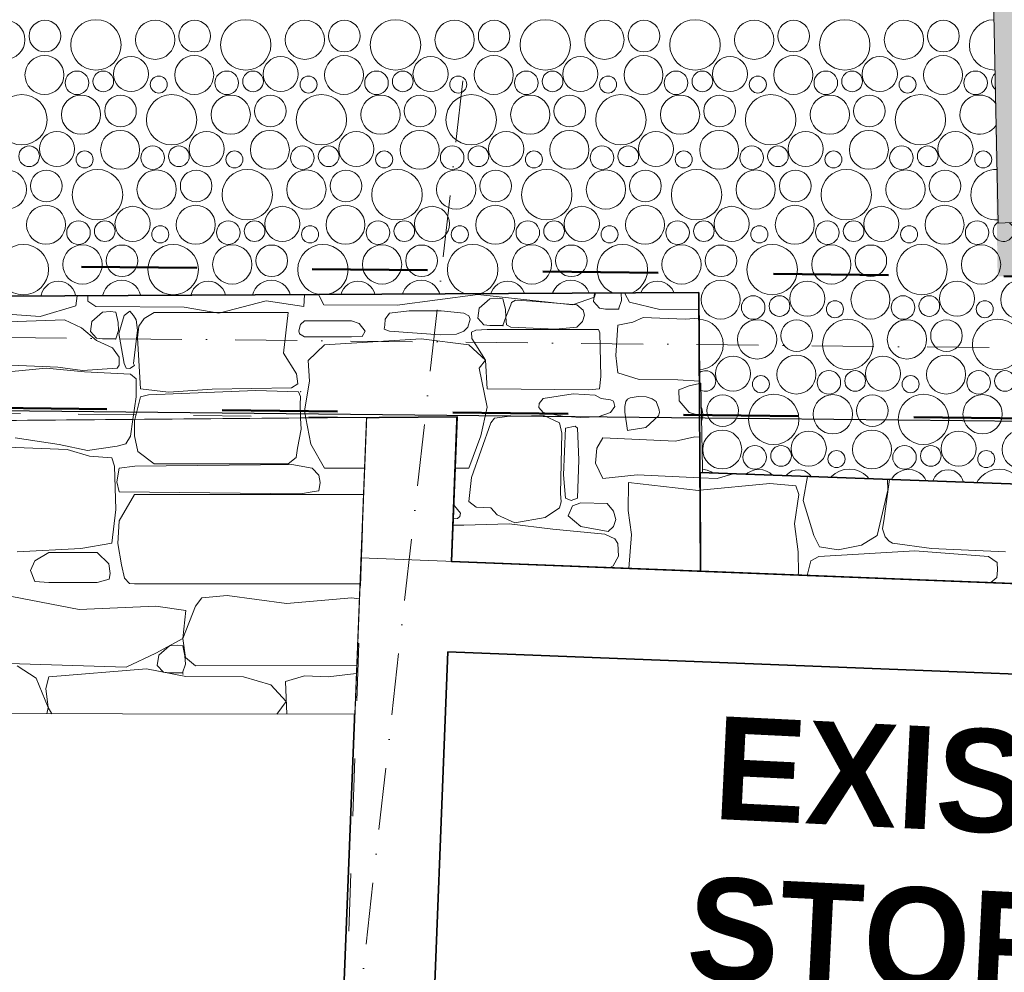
# Model space of a CAD drawing. Header units: millimetres. Extents: x -738537 to 1850049, y -250217 to 604013.
# Tile 47 of 204: x -602791 to -600399, y 80494 to 82808. Entities that reach past the tile are written whole.
import ezdxf

# ---------------------------------------------------------------- set-up
doc = ezdxf.new("R2010")
doc.units = ezdxf.units.MM
doc.header["$MEASUREMENT"] = 0
doc.set_wipeout_variables(frame=1)
for name, pattern in [('Dashed', [280, 140, -140]), ('Dot & Dashed', [280, 150, -60, 0, -70]), ('Wipeout_Contour', [1000, 0, -1000])]:
    doc.linetypes.add(name, pattern=pattern)
for name, color, linetype, lineweight in [('0_Pen_No__170', 9, 'Continuous', 0), ('0_Pen_No__3', 30, 'Continuous', 15), ('A_WALL LOAD_Pen_No__1', 214, 'Continuous', 35), ('BUILDING_Pen_No__2', 1, 'Continuous', 25), ('C-GRID _Pen_No__5', 4, 'Continuous', 5), ('C_TEXT GA_Pen_No__6', 7, 'Continuous', 5), ('MARKETING_Pen_No__1', 214, 'Continuous', 35), ('MARKETING_Pen_No__5', 4, 'Continuous', 5)]:
    doc.layers.add(name, color=color, linetype=linetype, lineweight=lineweight)
for name, color, linetype, lineweight, true_color in [('0_Pen_No__171', 7, 'Continuous', 0, 0xdadada), ('0_Pen_No__28', 7, 'Continuous', 50, 0xff9390), ('MARKETING_Pen_No__171', 7, 'Continuous', 0, 0xdadada), ('MARKETING_Pen_No__7', 7, 'Continuous', 5, 0x9f07ff), ('SEWER LINE_Pen_No__12', 7, 'Continuous', 20, 0xcc0000)]:
    doc.layers.add(name, color=color, linetype=linetype, lineweight=lineweight, true_color=true_color)
doc.layers.add('MARKETING', color=7, linetype='Continuous')
doc.styles.add('GENERATED_STYLE_3', font='GOTHICB.TTF')
doc.dimstyles.new('GENERATED_STYLE__7', dxfattribs={"dimtxt": 0.18, "dimasz": 273.6, "dimexe": 0.18, "dimexo": 0.0625, "dimgap": 0.09, "dimtad": 0, "dimtih": 1, "dimtoh": 1, "dimdec": 4, "dimzin": 0, "dimdsep": 46, "dimcen": 0.09, "dimadec": 0, "dimazin": 0, "dimtfac": 1, "dimtdec": 4, "dimtmove": 0, "dimatfit": 3, "dimldrblk": 'ARROWHEAD_5', "dimfxl": 1, "dimtolj": 1, "dimtzin": 0, "dimarcsym": 0})

# ---------------------------------------------------------------- blocks, each defined once
blk = doc.blocks.new('*X3')
at = {"layer": '0_Pen_No__170', "color": 9, "linetype": 'Continuous', "lineweight": 0}
for centre, radius in [((-602825.4, 82759.5), 47.7), ((-602729.4, 82768.3), 38.4), ((-602605.3, 82747.1), 61.2), ((-602461.7, 82759.5), 47.7), ((-602365.7, 82768.3), 38.4), ((-602241.6, 82747.1), 61.2), ((-602098, 82759.5), 47.7), ((-602002, 82768.3), 38.4), ((-601877.9, 82747.1), 61.2), ((-601734.3, 82759.5), 47.7), ((-601638.3, 82768.3), 38.4), ((-601514.2, 82747.1), 61.2), ((-601370.6, 82759.5), 47.7), ((-601274.6, 82768.3), 38.4), ((-601150.5, 82747.1), 61.2), ((-601006.9, 82759.5), 47.7), ((-600910.9, 82768.3), 38.4), ((-600786.8, 82747.1), 61.2), ((-600643.2, 82759.5), 47.7), ((-600547.2, 82768.3), 38.4), ((-602730.4, 82674), 47.3), ((-602520.2, 82676.1), 42.6), ((-602366.7, 82674), 47.3), ((-602156.5, 82676.1), 42.6), ((-602003, 82674), 47.3), ((-601792.8, 82676.1), 42.6), ((-601639.3, 82674), 47.3), ((-601429.1, 82676.1), 42.6), ((-601275.6, 82674), 47.3), ((-601065.4, 82676.1), 42.6), ((-600911.9, 82674), 47.3), ((-600701.7, 82676.1), 42.6), ((-600548.2, 82674), 47.3), ((-602651.4, 82654.9), 28.6), ((-602587.6, 82658.4), 25.1), ((-602452.8, 82650.7), 20.7), ((-602287.7, 82654.9), 28.6), ((-602223.9, 82658.4), 25.1), ((-602089.1, 82650.7), 20.7), ((-601924, 82654.9), 28.6), ((-601860.2, 82658.4), 25.1), ((-601725.4, 82650.7), 20.7), ((-601560.3, 82654.9), 28.6), ((-601496.5, 82658.4), 25.1), ((-601361.7, 82650.7), 20.7), ((-601196.6, 82654.9), 28.6), ((-601132.7, 82658.4), 25.1), ((-600998, 82650.7), 20.7), ((-600832.9, 82654.9), 28.6), ((-600769, 82658.4), 25.1), ((-600634.3, 82650.7), 20.7), ((-600469.2, 82654.9), 28.6), ((-602785.3, 82565.1), 61.2), ((-602641.7, 82577.5), 47.7), ((-602545.7, 82586.3), 38.4), ((-602421.6, 82565.1), 61.2), ((-602278, 82577.5), 47.7), ((-602182, 82586.3), 38.4), ((-602057.9, 82565.1), 61.2), ((-601914.3, 82577.5), 47.7), ((-601818.3, 82586.3), 38.4), ((-601694.2, 82565.1), 61.2), ((-601550.6, 82577.5), 47.7), ((-601454.6, 82586.3), 38.4), ((-601330.5, 82565.1), 61.2), ((-601186.9, 82577.5), 47.7), ((-601090.9, 82586.3), 38.4), ((-600966.8, 82565.1), 61.2), ((-600823.2, 82577.5), 47.7), ((-600727.2, 82586.3), 38.4), ((-600603.1, 82565.1), 61.2), ((-602700.2, 82494.1), 42.6), ((-602546.7, 82492), 47.3), ((-602336.5, 82494.1), 42.6), ((-602183, 82492), 47.3), ((-601972.8, 82494.1), 42.6), ((-601819.3, 82492), 47.3), ((-601609.1, 82494.1), 42.6), ((-601455.6, 82492), 47.3), ((-601245.4, 82494.1), 42.6), ((-601091.9, 82492), 47.3), ((-600881.7, 82494.1), 42.6), ((-600728.2, 82492), 47.3), ((-600518, 82494.1), 42.6), ((-602767.6, 82476.4), 25.1), ((-602467.7, 82472.9), 28.6), ((-602403.9, 82476.4), 25.1), ((-602104, 82472.9), 28.6), ((-602040.2, 82476.4), 25.1), ((-601740.3, 82472.9), 28.6), ((-601676.5, 82476.4), 25.1), ((-601376.6, 82472.9), 28.6), ((-601312.7, 82476.4), 25.1), ((-601012.9, 82472.9), 28.6), ((-600949, 82476.4), 25.1), ((-600649.2, 82472.9), 28.6), ((-600585.3, 82476.4), 25.1), ((-602632.8, 82468.7), 20.7), ((-602269.1, 82468.7), 20.7), ((-601905.4, 82468.7), 20.7), ((-601541.7, 82468.7), 20.7), ((-601178, 82468.7), 20.7), ((-600814.3, 82468.7), 20.7), ((-600450.6, 82468.7), 20.7), ((-602821.7, 82395.5), 47.7), ((-602725.7, 82404.3), 38.4), ((-602601.6, 82383.1), 61.2), ((-602458, 82395.5), 47.7), ((-602362, 82404.3), 38.4), ((-602237.9, 82383.1), 61.2), ((-602094.3, 82395.5), 47.7), ((-601998.3, 82404.3), 38.4), ((-601874.2, 82383.1), 61.2), ((-601730.6, 82395.5), 47.7), ((-601634.6, 82404.3), 38.4), ((-601510.5, 82383.1), 61.2), ((-601366.9, 82395.5), 47.7), ((-601270.9, 82404.3), 38.4), ((-601146.8, 82383.1), 61.2), ((-601003.2, 82395.5), 47.7), ((-600907.2, 82404.3), 38.4), ((-600783.1, 82383.1), 61.2), ((-600639.5, 82395.5), 47.7), ((-600543.5, 82404.3), 38.4), ((-602726.7, 82310), 47.3), ((-602516.5, 82312.2), 42.6), ((-602363, 82310), 47.3), ((-602152.8, 82312.2), 42.6), ((-601999.3, 82310), 47.3), ((-601789.1, 82312.2), 42.6), ((-601635.6, 82310), 47.3), ((-601425.4, 82312.2), 42.6), ((-601271.9, 82310), 47.3), ((-601061.7, 82312.2), 42.6), ((-600908.2, 82310), 47.3), ((-600698, 82312.2), 42.6), ((-600544.5, 82310), 47.3), ((-602647.7, 82290.9), 28.6), ((-602583.9, 82294.4), 25.1), ((-602449.1, 82286.7), 20.7), ((-602284, 82290.9), 28.6), ((-602220.2, 82294.4), 25.1), ((-602085.4, 82286.7), 20.7), ((-601920.3, 82290.9), 28.6), ((-601856.5, 82294.4), 25.1), ((-601721.7, 82286.7), 20.7), ((-601556.6, 82290.9), 28.6), ((-601492.7, 82294.4), 25.1), ((-601358, 82286.7), 20.7), ((-601192.9, 82290.9), 28.6), ((-601129, 82294.4), 25.1), ((-600994.3, 82286.7), 20.7), ((-600829.2, 82290.9), 28.6), ((-600765.3, 82294.4), 25.1), ((-600630.6, 82286.7), 20.7), ((-600465.4, 82290.9), 28.6), ((-602781.6, 82201.1), 61.2), ((-602638, 82213.5), 47.7), ((-602542, 82222.4), 38.4), ((-602417.9, 82201.1), 61.2), ((-602274.3, 82213.5), 47.7), ((-602178.3, 82222.4), 38.4), ((-602054.2, 82201.1), 61.2), ((-601910.6, 82213.5), 47.7), ((-601814.6, 82222.4), 38.4), ((-601690.5, 82201.1), 61.2), ((-601546.9, 82213.5), 47.7), ((-601450.9, 82222.4), 38.4), ((-601326.8, 82201.1), 61.2), ((-601183.2, 82213.5), 47.7), ((-601087.2, 82222.4), 38.4), ((-600963.1, 82201.1), 61.2), ((-600819.5, 82213.5), 47.7), ((-600723.5, 82222.4), 38.4), ((-600599.4, 82201.1), 61.2), ((-600455.8, 82213.5), 47.7), ((-602696.5, 82130.2), 42.6), ((-602543, 82128), 47.3), ((-602332.8, 82130.2), 42.6), ((-602179.3, 82128), 47.3), ((-601969.1, 82130.2), 42.6), ((-601815.6, 82128), 47.3), ((-601605.4, 82130.2), 42.6), ((-601451.9, 82128), 47.3), ((-601241.7, 82130.2), 42.6), ((-601088.2, 82128), 47.3), ((-600878, 82130.2), 42.6), ((-600724.5, 82128), 47.3), ((-600514.2, 82130.2), 42.6), ((-600360.8, 82128), 47.3), ((-602763.9, 82112.4), 25.1), ((-602464, 82108.9), 28.6), ((-602400.2, 82112.4), 25.1), ((-602100.3, 82108.9), 28.6), ((-602036.5, 82112.4), 25.1), ((-601736.6, 82108.9), 28.6), ((-601672.7, 82112.4), 25.1), ((-601372.9, 82108.9), 28.6), ((-601309, 82112.4), 25.1), ((-601009.2, 82108.9), 28.6), ((-600945.3, 82112.4), 25.1), ((-600645.4, 82108.9), 28.6), ((-600581.6, 82112.4), 25.1), ((-602629.1, 82104.7), 20.7), ((-602265.4, 82104.7), 20.7), ((-601901.7, 82104.7), 20.7), ((-601538, 82104.7), 20.7), ((-601174.3, 82104.7), 20.7), ((-600810.6, 82104.7), 20.7), ((-600446.9, 82104.7), 20.7), ((-602818, 82031.5), 47.7), ((-602722, 82040.4), 38.4), ((-602597.9, 82019.1), 61.2), ((-602454.3, 82031.5), 47.7), ((-602358.3, 82040.4), 38.4), ((-602234.2, 82019.1), 61.2), ((-602090.6, 82031.5), 47.7), ((-601994.6, 82040.4), 38.4), ((-601870.5, 82019.1), 61.2), ((-601726.9, 82031.5), 47.7), ((-601630.9, 82040.4), 38.4), ((-601506.8, 82019.1), 61.2), ((-601363.2, 82031.5), 47.7), ((-601267.2, 82040.4), 38.4), ((-601143.1, 82019.1), 61.2), ((-600999.5, 82031.5), 47.7), ((-600903.5, 82040.4), 38.4), ((-600779.4, 82019.1), 61.2), ((-600635.8, 82031.5), 47.7), ((-600539.8, 82040.4), 38.4), ((-600415.6, 82019.1), 61.2), ((-600904.5, 81946), 47.3), ((-600540.8, 81946), 47.3), ((-601058, 81948.2), 42.6), ((-600694.2, 81948.2), 42.6), ((-600825.4, 81926.9), 28.6), ((-600761.6, 81930.4), 25.1), ((-600461.7, 81926.9), 28.6), ((-600397.9, 81930.4), 25.1), ((-600990.6, 81922.7), 20.7), ((-600626.9, 81922.7), 20.7), ((-600959.4, 81837.1), 61.2), ((-600815.8, 81849.5), 47.7), ((-600595.6, 81837.1), 61.2), ((-600452.1, 81849.5), 47.7), ((-601083.5, 81858.4), 38.4), ((-600719.8, 81858.4), 38.4), ((-601084.5, 81764), 47.3), ((-600874.2, 81766.2), 42.6), ((-600720.8, 81764), 47.3), ((-600510.5, 81766.2), 42.6), ((-600357.1, 81764), 47.3), ((-601005.4, 81744.9), 28.6), ((-600941.6, 81748.4), 25.1), ((-600806.9, 81740.7), 20.7), ((-600641.7, 81744.9), 28.6), ((-600577.9, 81748.4), 25.1), ((-600443.2, 81740.7), 20.7), ((-600995.8, 81667.5), 47.7), ((-600899.8, 81676.4), 38.4), ((-600775.6, 81655.1), 61.2), ((-600632.1, 81667.5), 47.7), ((-600536, 81676.4), 38.4), ((-600411.9, 81655.1), 61.2), ((-601054.2, 81584.2), 42.6), ((-600900.8, 81582), 47.3), ((-600690.5, 81584.2), 42.6), ((-600537.1, 81582), 47.3), ((-600821.7, 81562.9), 28.6), ((-600757.9, 81566.4), 25.1), ((-600458, 81562.9), 28.6), ((-600394.2, 81566.4), 25.1), ((-600986.9, 81558.7), 20.7), ((-600623.2, 81558.7), 20.7), ((-600716, 81494.4), 38.4)]:
    blk.add_circle(centre, radius, dxfattribs=at)
for centre, radius, start, end in [((-600423.1, 82747.1), 61.2, 91.2514, 271.0863), ((-600405.3, 82658.4), 25.1, 130.8381, 231.4996), ((-600459.5, 82577.5), 47.7, 34.6329, 327.7049), ((-600419.4, 82383.1), 61.2, 87.769, 274.5687), ((-600401.6, 82294.4), 25.1, 120.5132, 54.9143), ((-602723, 81946), 47.3, 345.9633, 193.3363), ((-602359.3, 81946), 47.3, 343.1748, 196.1248), ((-601995.6, 81946), 47.3, 340.3456, 198.9541), ((-601631.9, 81946), 47.3, 337.4665, 201.8332), ((-601268.2, 81946), 47.3, 334.527, 204.7726), ((-602512.8, 81948.2), 42.6, 339.5167, 199.7829), ((-602149.1, 81948.2), 42.6, 336.2938, 203.0058), ((-601785.4, 81948.2), 42.6, 332.9906, 206.3091), ((-601421.7, 81948.2), 42.6, 329.5886, 209.711), ((-602644, 81926.9), 28.6, 14.7156, 164.584), ((-602580.2, 81930.4), 25.1, 7.6622, 171.6375), ((-602280.3, 81926.9), 28.6, 10.1461, 169.1535), ((-602216.5, 81930.4), 25.1, 2.5577, 176.7419), ((-601916.6, 81926.9), 28.6, 5.6433, 173.6563), ((-601852.7, 81930.4), 25.1, 357.4763, 181.8233), ((-601552.9, 81926.9), 28.6, 1.1774, 178.1222), ((-601489, 81930.4), 25.1, 352.3777, 186.9219), ((-601189.2, 81926.9), 28.6, 356.7209, 182.5788), ((-601125.3, 81930.4), 25.1, 244.0945, 192.0792), ((-602445.4, 81922.7), 20.7, 29.728, 149.5716), ((-602081.7, 81922.7), 20.7, 22.8329, 156.4667), ((-601718, 81922.7), 20.7, 16.278, 163.0216), ((-601354.3, 81922.7), 20.7, 9.9409, 169.3587), ((-601179.5, 81849.5), 47.7, 339.7186, 22.6345), ((-601139.4, 81655.1), 61.2, 278.9297, 83.4235), ((-601121.6, 81566.4), 25.1, 253.4175, 108.9357), ((-601079.8, 81494.4), 38.4, 313.4848, 221.8344), ((-600955.6, 81473.1), 61.2, 347.7464, 187.5728), ((-600812.1, 81485.5), 47.7, 320.4523, 214.8669), ((-600591.9, 81473.1), 61.2, 333.1533, 202.1659), ((-600448.4, 81485.5), 47.7, 291.3065, 244.0127), ((-600506.8, 81402.2), 42.6, 78.3757, 96.9435)]:
    blk.add_arc(centre, radius, start, end, dxfattribs=at)
blk = doc.blocks.new('Fill_2', base_point=(0, 0))
at = {"color": 254, "linetype": 'Wipeout_Contour', "lineweight": 0, "ltscale": 14005644.7295551}
blk.add_wipeout([(-629509.8, 81186.9), (-636562.3, 79781.8), (-636489.6, 79417.3), (-629462, 80817.5), (-620502.8, 81356.1), (-620540.5, 82043.7), (-601136.6, 81925.1), (-601127.3, 81469.6), (-590151.9, 81021), (-590021.9, 81719.9), (-589769.8, 81683.3), (-588537.1, 88325.9), (-581323.3, 84127), (-581890.9, 80218.2), (-581481.7, 80187.1), (-580849.5, 84486.2), (-589699.4, 89557.9), (-590288.4, 81899.2), (-594388.9, 82642), (-600414.3, 82313.5), (-600427.4, 82955.9), (-621103.7, 82547.9), (-621076.1, 81700.6)], dxfattribs=at)
at = {"layer": '0_Pen_No__170', "color": 255, "linetype": 'Continuous', "lineweight": 0, "flags": 128}
blk.add_lwpolyline([(-629509.8, 81186.9), (-636562.3, 79781.8), (-636489.6, 79417.3), (-629462, 80817.5), (-620502.8, 81356.1), (-620540.5, 82043.7), (-601136.6, 81925.1), (-601127.3, 81469.6), (-590151.9, 81021), (-590021.9, 81719.9), (-589769.8, 81683.3), (-588537.1, 88325.9), (-581323.3, 84127), (-581890.9, 80218.2), (-581481.7, 80187.1), (-580849.5, 84486.2), (-589699.4, 89557.9), (-590288.4, 81899.2), (-594388.9, 82642), (-600414.3, 82313.5), (-600427.4, 82955.9), (-621103.7, 82547.9), (-621076.1, 81700.6)], close=True, dxfattribs=at)
at = {"layer": '0_Pen_No__170', "color": 9, "linetype": 'Continuous', "lineweight": 0}
blk.add_blockref('*X3', (0, 0), dxfattribs=at)
blk = doc.blocks.new('*X278')
at = {"layer": 'MARKETING_Pen_No__7', "color": 190, "linetype": 'Continuous', "lineweight": 5, "true_color": 0x9f07ff}
for p, q in [((-601138.3, 81695.1), (-601096.6, 81693.1)), ((-601096.6, 81693.1), (-601057.6, 81704.7)), ((-600877.5, 81698.2), (-600887.5, 81640)), ((-600678.3, 81690.9), (-600691.4, 81596.1)), ((-600682.5, 81665.2), (-600682.7, 81691)), ((-600968.7, 81681.4), (-601138.1, 81664.8)), ((-600905.8, 81675.4), (-600968.7, 81681.4)), ((-600898.2, 81654.8), (-600905.8, 81675.4)), ((-600708, 81555.2), (-600682.5, 81665.2)), ((-600908.8, 81583.3), (-600898.2, 81654.8)), ((-600887.5, 81640), (-600861.8, 81555.2)), ((-600691.4, 81596.1), (-600694.9, 81570.9)), ((-600900.1, 81515.2), (-600908.8, 81583.3)), ((-600694.9, 81570.9), (-600688.4, 81551.9)), ((-600861.8, 81555.2), (-600848, 81527.7)), ((-600746.3, 81531.6), (-600708, 81555.2)), ((-600688.4, 81551.9), (-600679.4, 81540.9)), ((-600679.4, 81540.9), (-600671.1, 81536.7)), ((-600899.6, 81463.5), (-600900.1, 81515.2)), ((-600616.8, 81517.4), (-600850, 81503.7)), ((-600848, 81527.7), (-600802.9, 81520.3)), ((-600802.9, 81520.3), (-600746.3, 81531.6)), ((-600671.1, 81536.7), (-600576.3, 81523.5)), ((-600438.1, 81503.7), (-600616.8, 81517.4)), ((-600576.3, 81523.5), (-600396.4, 81514.9)), ((-600869.1, 81493.6), (-600877.7, 81461)), ((-600850, 81503.7), (-600869.1, 81493.6)), ((-600416.7, 81489.4), (-600438.1, 81503.7)), ((-600417.7, 81452.6), (-600415.7, 81470.5)), ((-600415.7, 81470.5), (-600416.7, 81489.4)), ((-600900.6, 81458.9), (-600899.6, 81463.5)), ((-600877.7, 81461), (-600876.4, 81458)), ((-600431.8, 81440.5), (-600417.7, 81452.6))]:
    blk.add_line(p, q, dxfattribs=at)
blk = doc.blocks.new('Fill_98', base_point=(0, 0))
at = {"color": 254, "linetype": 'Wipeout_Contour', "lineweight": 0, "ltscale": 4804630.237960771}
blk.add_wipeout([(-598850.8, 81157.6), (-589935.3, 80788.5), (-589760.2, 81735.3), (-590268.3, 81740.2), (-590347.6, 81313.8), (-601138.3, 81707.7), (-601136.9, 81468.2), (-598841.7, 81377.9)], dxfattribs=at).dxf.layer = 'MARKETING'
at = {"layer": 'MARKETING_Pen_No__1', "color": 214, "linetype": 'Continuous', "lineweight": 35, "flags": 128}
blk.add_lwpolyline([(-598850.8, 81157.6), (-598841.7, 81377.9), (-601136.9, 81468.2), (-601138.3, 81707.7), (-590347.6, 81313.8), (-590268.3, 81740.2), (-589760.2, 81735.3), (-589935.3, 80788.5)], close=True, dxfattribs=at)
at = {"layer": 'MARKETING_Pen_No__7', "color": 190, "linetype": 'Continuous', "lineweight": 5, "true_color": 0x9f07ff}
blk.add_blockref('*X278', (0, 0), dxfattribs=at)
blk = doc.blocks.new('*X284')
at = {"layer": 'MARKETING_Pen_No__7', "color": 190, "linetype": 'Continuous', "lineweight": 5, "true_color": 0x9f07ff}
for p, q in [((-602653.9, 82113), (-602650.7, 82137.2)), ((-602625, 82137.3), (-602624.8, 82124.2)), ((-602100.8, 82111.7), (-602098.7, 82140.1)), ((-602064.7, 82140.2), (-602051.9, 82115.5)), ((-601873.7, 82115), (-601678.3, 82140.7)), ((-601678.3, 82140.7), (-601447.9, 82115.6)), ((-601394.4, 82143.7), (-601397.4, 82123.5)), ((-601394.5, 82134.1), (-601391.9, 82143.7)), ((-601329, 82126), (-601330.2, 82144.1)), ((-601320.4, 82144.1), (-601320.3, 82141.6)), ((-601320.3, 82141.6), (-601309.4, 82121.6)), ((-602740.8, 82087.1), (-602653.9, 82113)), ((-602624.8, 82124.2), (-602605.7, 82111.7)), ((-602306.8, 82094.8), (-602192.1, 82124.8)), ((-602192.1, 82124.8), (-602100.8, 82111.7)), ((-602051.9, 82115.5), (-601873.7, 82115)), ((-601648.6, 82130.2), (-601674.6, 82107.6)), ((-601630.1, 82131.8), (-601648.6, 82130.2)), ((-601616.9, 82130.2), (-601630.1, 82131.8)), ((-601611.1, 82105.2), (-601616.9, 82130.2)), ((-601598.1, 82115.6), (-601609.9, 82085.5)), ((-601596.3, 82120.9), (-601598.1, 82115.6)), ((-601586.7, 82126.5), (-601596.3, 82120.9)), ((-601545.9, 82124.7), (-601586.7, 82126.5)), ((-601437.8, 82115.6), (-601545.9, 82124.7)), ((-601447.9, 82115.6), (-601394.5, 82134.1)), ((-601422.4, 82102.4), (-601437.8, 82115.6)), ((-601397.4, 82123.5), (-601382.7, 82107.3)), ((-601336, 82105.3), (-601329, 82126)), ((-601309.4, 82121.6), (-601235.7, 82104.4)), ((-602896.5, 82098.2), (-602740.8, 82087.1)), ((-602589.1, 82097.8), (-602615.1, 82075.2)), ((-602605.7, 82111.7), (-602391.1, 82109.5)), ((-602570.6, 82099.5), (-602589.1, 82097.8)), ((-602557.4, 82097.8), (-602570.6, 82099.5)), ((-602551.6, 82072.8), (-602557.4, 82097.8)), ((-602536.5, 82089.8), (-602549.5, 82045.9)), ((-602523.1, 82099.8), (-602536.5, 82089.8)), ((-602514.1, 82089.8), (-602523.1, 82099.8)), ((-602507.6, 82079.3), (-602514.1, 82089.8)), ((-602463.8, 82097.1), (-602488.3, 82082)), ((-602138.4, 82097.1), (-602463.8, 82097.1)), ((-602391.1, 82109.5), (-602306.8, 82094.8)), ((-602149.5, 81997.9), (-602138.4, 82097.1)), ((-601892.2, 82094.8), (-601903.3, 82080.3)), ((-601845, 82101), (-601892.2, 82094.8)), ((-601807.4, 82101.2), (-601845, 82101)), ((-601766.6, 82100.9), (-601807.4, 82101.2)), ((-601712, 82094.8), (-601766.6, 82100.9)), ((-601700.2, 82088.3), (-601712, 82094.8)), ((-601674.6, 82107.6), (-601678.3, 82083.1)), ((-601609.9, 82085.5), (-601611.1, 82105.2)), ((-601423.5, 82075.2), (-601419.2, 82090.1)), ((-601419.2, 82090.1), (-601422.4, 82102.4)), ((-601382.7, 82107.3), (-601367.7, 82105.3)), ((-601367.7, 82105.3), (-601336, 82105.3)), ((-601235.7, 82104.4), (-601140.8, 82103.5)), ((-602681.9, 82079.3), (-602875.7, 82072.4)), ((-602640.2, 82059.5), (-602681.9, 82079.3)), ((-602615.1, 82075.2), (-602618.8, 82050.7)), ((-602550.4, 82053.1), (-602551.6, 82072.8)), ((-602504.7, 82054), (-602507.6, 82079.3)), ((-602488.3, 82082), (-602501.4, 82063.4)), ((-602108.3, 82067.5), (-602112.3, 82052.2)), ((-602098.8, 82076.7), (-602108.3, 82067.5)), ((-601984.6, 82076.7), (-602098.8, 82076.7)), ((-601966.1, 82069.7), (-601984.6, 82076.7)), ((-601951.4, 82051.6), (-601966.1, 82069.7)), ((-601903.8, 82066.3), (-601905.5, 82056.5)), ((-601903.3, 82080.3), (-601903.8, 82066.3)), ((-601702.1, 82060.8), (-601696.8, 82080.6)), ((-601696.8, 82080.6), (-601700.2, 82088.3)), ((-601678.3, 82083.1), (-601663.6, 82066.8)), ((-601663.6, 82066.8), (-601648.6, 82064.9)), ((-601648.6, 82064.9), (-601616.9, 82064.9)), ((-601616.9, 82064.9), (-601609.9, 82085.5)), ((-601609.9, 82085.5), (-601608.3, 82066.6)), ((-601608.3, 82066.6), (-601598.1, 82060.8)), ((-601437.8, 82060.8), (-601423.5, 82075.2)), ((-601343.2, 81992), (-601338.1, 82066.4)), ((-601338.1, 82066.4), (-601301.4, 82073.4)), ((-601276.3, 82084.5), (-601301.4, 82073.4)), ((-601174.4, 82080.5), (-601276.3, 82084.5)), ((-601140.7, 82082.9), (-601174.4, 82080.5)), ((-602604, 82028.5), (-602640.2, 82059.5)), ((-602618.8, 82050.7), (-602604.1, 82034.4)), ((-602557.4, 82032.5), (-602550.4, 82053.1)), ((-602549.5, 82045.9), (-602536.5, 81972.8)), ((-602514.1, 81972.8), (-602504.7, 82054)), ((-602501.4, 82063.4), (-602504.4, 82035)), ((-602112.3, 82052.2), (-602111.3, 82044.7)), ((-602111.3, 82044.7), (-602098.8, 82037.7)), ((-601958.9, 82038.7), (-601951.4, 82051.6)), ((-601905.5, 82056.5), (-601892.2, 82051.6)), ((-601892.2, 82051.6), (-601769.3, 82042.5)), ((-601769.3, 82042.5), (-601729.9, 82044.1)), ((-601729.9, 82044.1), (-601712, 82051.6)), ((-601712, 82051.6), (-601702.1, 82060.8)), ((-601683, 82054.2), (-601693.3, 82048.7)), ((-601693.3, 82048.7), (-601692.5, 82034)), ((-601655.2, 82055.6), (-601683, 82054.2)), ((-601384.6, 82055.6), (-601655.2, 82055.6)), ((-601598.1, 82060.8), (-601489.5, 82056)), ((-601489.5, 82056), (-601437.8, 82060.8)), ((-601381.8, 82047.2), (-601384.6, 82055.6)), ((-601379.2, 81941.4), (-601381.8, 82047.2)), ((-602604.1, 82034.4), (-602589.1, 82032.5)), ((-602565.3, 82011.1), (-602604, 82028.5)), ((-602589.1, 82032.5), (-602557.4, 82032.5)), ((-602504.4, 82035), (-602497.2, 81911.3)), ((-602098.8, 82037.7), (-601984.6, 82037.7)), ((-602050.6, 82017.9), (-602090.2, 81980.3)), ((-601815.6, 82033.1), (-602050.6, 82017.9)), ((-601984.6, 82037.7), (-601958.9, 82038.7)), ((-601699.4, 82017.9), (-601815.6, 82033.1)), ((-601659, 81980.9), (-601699.4, 82017.9)), ((-601692.5, 82034), (-601659, 81980.9)), ((-602548.8, 81988.4), (-602565.3, 82011.1)), ((-602118.2, 81947.9), (-602149.5, 81997.9)), ((-602830.9, 81969.4), (-602698, 81964)), ((-602554.2, 81961.2), (-602549.1, 81969)), ((-602549.1, 81969), (-602548.8, 81988.4)), ((-602536.5, 81972.8), (-602532, 81961.9)), ((-602511.5, 81968.1), (-602514.1, 81972.8)), ((-602090.2, 81980.3), (-602087, 81930.1)), ((-601674.9, 81961.3), (-601659, 81980.9)), ((-601659, 81980.9), (-601655.2, 81911.7)), ((-601338.1, 81950.4), (-601343.2, 81992)), ((-602726, 81961.7), (-602877.7, 81946.6)), ((-602633.2, 81952.7), (-602726, 81961.7)), ((-602698, 81964), (-602638, 81955.6)), ((-602638, 81955.6), (-602554.2, 81961.2)), ((-602521.2, 81946.6), (-602633.2, 81952.7)), ((-602532, 81961.9), (-602522.7, 81960.6)), ((-602522.7, 81960.6), (-602511.5, 81968.1)), ((-602507.6, 81935.4), (-602521.2, 81946.6)), ((-602115.4, 81923.5), (-602118.2, 81947.9)), ((-601655.4, 81866.9), (-601674.9, 81961.3)), ((-601338.1, 81950.4), (-601285.9, 81933.8)), ((-602507.6, 81921.9), (-602507.6, 81935.4)), ((-602507.4, 81891.9), (-602507.6, 81921.9)), ((-602130.5, 81914.1), (-602115.4, 81923.5)), ((-602087, 81930.1), (-602099.2, 81857.8)), ((-601382.4, 81911.7), (-601379.2, 81941.4)), ((-601285.9, 81933.8), (-601192.4, 81932.9)), ((-601192.4, 81932.9), (-601139.7, 81930.3)), ((-601139.7, 81924.1), (-601164.8, 81918.3)), ((-602497.2, 81911.3), (-602429.4, 81903.3)), ((-602477.6, 81896.8), (-602217.3, 81906.9)), ((-602429.4, 81903.3), (-602322.9, 81910.6)), ((-602322.9, 81910.6), (-602130.5, 81914.1)), ((-602217.3, 81906.9), (-602113.1, 81904.1)), ((-602108.9, 81892.6), (-602113.1, 81904.1)), ((-601655.2, 81911.7), (-601408.6, 81908.5)), ((-601446.7, 81899.1), (-601519.2, 81887.9)), ((-601393.2, 81896.1), (-601446.7, 81899.1)), ((-601408.6, 81908.5), (-601382.4, 81911.7)), ((-601164.8, 81918.3), (-601189.8, 81909.1)), ((-601189.8, 81909.1), (-601188.7, 81882.3)), ((-602515.4, 81836.7), (-602507.4, 81891.9)), ((-602497.2, 81891.8), (-602511.2, 81836.8)), ((-602497.2, 81891.8), (-602477.6, 81896.8)), ((-602109.5, 81872.7), (-602108.9, 81892.6)), ((-601528.6, 81875.7), (-601529.8, 81866)), ((-601519.2, 81887.9), (-601528.6, 81875.7)), ((-601378.1, 81887.9), (-601393.2, 81896.1)), ((-601355.8, 81884.3), (-601378.1, 81887.9)), ((-601348.1, 81881), (-601355.8, 81884.3)), ((-601345.5, 81868.3), (-601348.1, 81881)), ((-601318.2, 81880.2), (-601320.9, 81868.6)), ((-601314.2, 81886), (-601318.2, 81880.2)), ((-601308.3, 81889.7), (-601314.2, 81886)), ((-601288.6, 81892.3), (-601308.3, 81889.7)), ((-601269.3, 81892), (-601288.6, 81892.3)), ((-601254.2, 81886.9), (-601269.3, 81892)), ((-601245.2, 81880.2), (-601254.2, 81886.9)), ((-601238.9, 81864.9), (-601245.2, 81880.2)), ((-601188.7, 81882.3), (-601164.8, 81854.2)), ((-602108.2, 81840.2), (-602109.5, 81872.7)), ((-602099.2, 81857.8), (-602095.9, 81840.3)), ((-601670.9, 81797.2), (-601655.4, 81866.9)), ((-601529.8, 81866), (-601519.2, 81854.2)), ((-601519.2, 81854.2), (-601472.2, 81844.9)), ((-601385.8, 81843.6), (-601355.5, 81854.2)), ((-601355.5, 81854.2), (-601345.5, 81868.3)), ((-601320.9, 81868.6), (-601321.2, 81854.9)), ((-601321.2, 81854.9), (-601314.8, 81810.3)), ((-601239.3, 81845.5), (-601236.5, 81853.8)), ((-601237.3, 81860.5), (-601238.9, 81864.9)), ((-601236.5, 81853.8), (-601237.3, 81860.5)), ((-601164.8, 81854.2), (-601139.2, 81846.2)), ((-601646, 81828.5), (-601693.5, 81695.7)), ((-601637.1, 81840.3), (-601646, 81828.5)), ((-601606.5, 81843.9), (-601637.1, 81840.3)), ((-601517.9, 81846.5), (-601606.5, 81843.9)), ((-601479.6, 81828.5), (-601517.9, 81846.5)), ((-601473.6, 81803.7), (-601479.6, 81828.5)), ((-601472.2, 81844.9), (-601429.2, 81841.8)), ((-601429.2, 81841.8), (-601385.8, 81843.6)), ((-601269.9, 81817.6), (-601239.3, 81845.5)), ((-601477.4, 81656.7), (-601473.6, 81803.7)), ((-601464.9, 81815.6), (-601469.6, 81702.5)), ((-601441.3, 81820.9), (-601464.9, 81815.6)), ((-601435.7, 81815.6), (-601441.3, 81820.9)), ((-601432.9, 81739.2), (-601435.7, 81815.6)), ((-601315.1, 81810.2), (-601269.9, 81817.6)), ((-601699.4, 81718.3), (-601670.9, 81797.2)), ((-601374, 81792.5), (-601388.7, 81766.9)), ((-601197.5, 81783.8), (-601374, 81792.5)), ((-601150.8, 81794.6), (-601197.5, 81783.8)), ((-601138.9, 81794.1), (-601150.8, 81794.6)), ((-601388.7, 81766.9), (-601392, 81730.9)), ((-601435.7, 81645.8), (-601432.9, 81739.2)), ((-601392, 81730.9), (-601374, 81693.1)), ((-601733.3, 81718.3), (-601699.4, 81718.3)), ((-601693.5, 81695.7), (-601700.1, 81637.3)), ((-601469.6, 81702.5), (-601464.9, 81645.8)), ((-601374, 81693.1), (-601290.9, 81702.4)), ((-601312.3, 81684.1), (-601313.1, 81615.7)), ((-601141.7, 81664.5), (-601312.3, 81684.1)), ((-601290.9, 81702.4), (-601138.3, 81695.1)), ((-601138.1, 81664.8), (-601141.7, 81664.5)), ((-601700.1, 81637.3), (-601681.6, 81623.8)), ((-601479.6, 81622.5), (-601475.4, 81636.9)), ((-601475.4, 81636.9), (-601477.4, 81656.7)), ((-601464.9, 81645.8), (-601451.6, 81639.7)), ((-601451.6, 81639.7), (-601435.7, 81645.8)), ((-601734.4, 81627.1), (-601736.9, 81628)), ((-601719.7, 81608.9), (-601734.4, 81627.1)), ((-601681.6, 81623.8), (-601646, 81622.5)), ((-601646, 81622.5), (-601630.7, 81604.8)), ((-601514.4, 81598.3), (-601479.6, 81622.5)), ((-601448, 81626.9), (-601458.9, 81602.4)), ((-601427.5, 81634), (-601448, 81626.9)), ((-601363.6, 81633), (-601427.5, 81634)), ((-601348.3, 81614), (-601363.6, 81633)), ((-601342.8, 81593.8), (-601348.3, 81614)), ((-601313.1, 81615.7), (-601304.5, 81557.2)), ((-601738.2, 81595.6), (-601727.2, 81596)), ((-601727.2, 81596), (-601722, 81601.2)), ((-601722, 81601.2), (-601719.7, 81608.9)), ((-601630.7, 81604.8), (-601587.7, 81586.1)), ((-601587.7, 81586.1), (-601514.4, 81598.3)), ((-601458.9, 81602.4), (-601427.5, 81577)), ((-601348.3, 81577), (-601342.8, 81593.8)), ((-601712, 81580.3), (-601738.8, 81580.2)), ((-601602.2, 81583.6), (-601712, 81580.3)), ((-601495.5, 81570.4), (-601602.2, 81583.6)), ((-601369.4, 81558.5), (-601495.5, 81570.4)), ((-601427.5, 81577), (-601361.3, 81564.5)), ((-601361.3, 81564.5), (-601348.3, 81577)), ((-601344.9, 81546.5), (-601369.4, 81558.5)), ((-601337.8, 81535.2), (-601344.9, 81546.5)), ((-601304.5, 81557.2), (-601310.9, 81475.1)), ((-601336.4, 81504.4), (-601337.8, 81535.2)), ((-601349.1, 81481.3), (-601336.4, 81504.4)), ((-601356.6, 81476.9), (-601349.1, 81481.3))]:
    blk.add_line(p, q, dxfattribs=at)
for p in [(-601336, 82105.3), (-601616.9, 82064.9), (-602557.4, 82032.5), (-602108.3, 81904.3)]:
    blk.add_point(p, dxfattribs=at)
blk = doc.blocks.new('Fill_101', base_point=(0, 0))
at = {"color": 254, "linetype": 'Wipeout_Contour', "lineweight": 0, "ltscale": 4929436.113878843}
blk.add_wipeout([(-601141.1, 82145.1), (-620540.5, 82043.7), (-620502.4, 81348.4), (-619584.7, 80543.1), (-619660.1, 81689.9), (-601728.4, 81843.5), (-601742.2, 81492.1), (-601136.9, 81468.2)], dxfattribs=at).dxf.layer = 'MARKETING'
at = {"layer": 'MARKETING_Pen_No__1', "color": 214, "linetype": 'Continuous', "lineweight": 35, "flags": 128}
blk.add_lwpolyline([(-601141.1, 82145.1), (-620540.5, 82043.7), (-620502.4, 81348.4), (-619584.7, 80543.1), (-619660.1, 81689.9), (-601728.4, 81843.5), (-601742.2, 81492.1), (-601136.9, 81468.2)], close=True, dxfattribs=at)
at = {"layer": 'MARKETING_Pen_No__7', "color": 190, "linetype": 'Continuous', "lineweight": 5, "true_color": 0x9f07ff}
blk.add_blockref('*X284', (0, 0), dxfattribs=at)
blk = doc.blocks.new('*X286')
at = {"layer": 'MARKETING_Pen_No__171', "color": 254, "linetype": 'Continuous', "lineweight": 0, "true_color": 0xdadada}
for p, q in [((-602521.2, 81796.1), (-602515.4, 81836.7)), ((-602511.2, 81836.8), (-602511.8, 81834.5)), ((-602511.8, 81834.5), (-602511.5, 81797)), ((-602107.1, 81813), (-602108.2, 81840.2)), ((-602095.9, 81840.3), (-602083.5, 81776.5)), ((-602115.8, 81767.4), (-602107.1, 81813)), ((-602801.8, 81792.4), (-602694.8, 81776.1)), ((-602553.7, 81771.9), (-602532.8, 81777.7)), ((-602532.8, 81777.7), (-602521.2, 81796.1)), ((-602511.5, 81797), (-602503.4, 81758.7)), ((-602737.8, 81766.2), (-603005.4, 81776)), ((-602675.5, 81763.8), (-602737.8, 81766.2)), ((-602694.8, 81776.1), (-602626.1, 81761.1)), ((-602621, 81747.5), (-602675.5, 81763.8)), ((-602626.1, 81761.1), (-602553.7, 81771.9)), ((-602503.4, 81758.7), (-602463.8, 81729.5)), ((-602119.2, 81744.3), (-602115.8, 81767.4)), ((-602083.5, 81776.5), (-602050.6, 81718.3)), ((-602566.8, 81743.3), (-602621, 81747.5)), ((-602560.6, 81723.3), (-602566.8, 81743.3)), ((-602138.4, 81729.5), (-602119.2, 81744.3)), ((-602557.4, 81618.2), (-602560.6, 81723.3)), ((-602548.9, 81718.3), (-602554.6, 81685.2)), ((-602511.3, 81723.3), (-602548.9, 81718.3)), ((-602129.4, 81727.7), (-602511.3, 81723.3)), ((-602463.8, 81729.5), (-602138.4, 81729.5)), ((-602080.3, 81718.3), (-602129.4, 81727.7)), ((-602063.8, 81701.2), (-602080.3, 81718.3)), ((-602050.6, 81718.3), (-601953.5, 81718.3)), ((-602554.6, 81685.2), (-602548.9, 81661.3)), ((-602060.6, 81683.8), (-602063.8, 81701.2)), ((-602063.8, 81663.5), (-602060.6, 81683.8)), ((-602548.9, 81661.3), (-602109, 81656)), ((-602109, 81656), (-602080.3, 81661.3)), ((-602080.3, 81661.3), (-602063.8, 81663.5)), ((-602512, 81654.2), (-602549.1, 81590.6)), ((-601956, 81654.2), (-602512, 81654.2)), ((-602566.8, 81536.7), (-602557.4, 81618.2)), ((-602549.1, 81590.6), (-602552.1, 81535.8)), ((-602796.4, 81514.9), (-602641.7, 81523.7)), ((-602641.7, 81523.7), (-602566.8, 81536.7)), ((-602552.1, 81535.8), (-602543.7, 81483.9)), ((-602754, 81493.3), (-602764.5, 81470)), ((-602719.9, 81513.6), (-602754, 81493.3)), ((-602602.4, 81513.6), (-602719.9, 81513.6)), ((-602573.7, 81486.5), (-602602.4, 81513.6)), ((-602764.5, 81470), (-602753.5, 81443.3)), ((-602570.9, 81462.5), (-602573.7, 81486.5)), ((-602543.7, 81483.9), (-602536, 81450.9)), ((-602753.5, 81443.3), (-602719.9, 81441)), ((-602602.4, 81441), (-602573.1, 81449)), ((-602573.1, 81449), (-602570.9, 81462.5)), ((-602536, 81450.9), (-602524.2, 81438.2)), ((-602719.9, 81441), (-602602.4, 81441)), ((-602524.2, 81438.2), (-602512, 81437.7)), ((-602512, 81437.7), (-601964.6, 81437.7)), ((-602646.3, 81375.2), (-602809.4, 81406.9)), ((-602348.1, 81403.2), (-602363.5, 81383.1)), ((-602286.9, 81409), (-602348.1, 81403.2)), ((-602142.5, 81389.5), (-602286.9, 81409)), ((-601983.9, 81403.6), (-602142.5, 81389.5)), ((-601966, 81401.3), (-601983.9, 81403.6)), ((-602459.8, 81383.1), (-602646.3, 81375.2)), ((-602386.9, 81372.6), (-602459.8, 81383.1)), ((-602363.5, 81383.1), (-602394.3, 81304.3)), ((-602394.3, 81304.3), (-602386.9, 81372.6)), ((-602459.8, 81268.9), (-602394.3, 81304.3)), ((-602394.3, 81304.3), (-602388.2, 81258.4)), ((-602426.6, 81286.7), (-602452.6, 81264.1)), ((-602408.1, 81288.3), (-602426.6, 81286.7)), ((-602394.7, 81286.7), (-602408.1, 81288.3)), ((-602389.2, 81262.5), (-602394.7, 81286.7)), ((-602532.1, 81235.3), (-602459.8, 81268.9)), ((-602452.6, 81264.1), (-602456.3, 81239.5)), ((-602387.9, 81242), (-602389.2, 81262.5)), ((-602388.2, 81258.4), (-602363.5, 81238.6)), ((-602845.7, 81245.2), (-602532.1, 81235.3)), ((-602750.5, 81208.7), (-602796.4, 81238.6)), ((-602482.6, 81230.9), (-602719.9, 81211.5)), ((-602387.1, 81212.5), (-602482.6, 81230.9)), ((-602456.3, 81239.5), (-602441.6, 81223.3)), ((-602394.9, 81221.3), (-602387.9, 81242)), ((-602363.5, 81238.6), (-601972.4, 81239.2)), ((-602721.1, 81136.9), (-602750.5, 81208.7)), ((-602719.9, 81211.5), (-602726.8, 81183.1)), ((-602441.6, 81223.3), (-602426.6, 81221.3)), ((-602426.6, 81221.3), (-602394.9, 81221.3)), ((-602246.9, 81211.5), (-602387.1, 81212.5)), ((-602180.7, 81192.3), (-602246.9, 81211.5)), ((-602098.9, 81214.1), (-602144.8, 81200.3)), ((-602041.3, 81211.5), (-602098.9, 81214.1)), ((-601973.2, 81219.3), (-602041.3, 81211.5)), ((-602726.8, 81183.1), (-602721.1, 81136.9)), ((-602143.2, 81151.4), (-602180.7, 81192.3)), ((-602144.8, 81200.3), (-602141.8, 81121.1)), ((-602724.9, 81122), (-602721.1, 81136.9)), ((-602721.1, 81136.9), (-602712.2, 81121.9)), ((-602165.7, 81121.2), (-602143.2, 81151.4))]:
    blk.add_line(p, q, dxfattribs=at)
for p in [(-602394.9, 81221.3), (-602394, 81218.1)]:
    blk.add_point(p, dxfattribs=at)
blk = doc.blocks.new('Fill_102', base_point=(0, 0))
at = {"color": 254, "linetype": 'Wipeout_Contour', "lineweight": 0, "ltscale": 2444374.328196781}
blk.add_wipeout([(-609314.5, 81131.4), (-601977, 81120.9), (-601948.7, 81841.6), (-609313.6, 81778.5)], dxfattribs=at).dxf.layer = 'MARKETING'
at = {"layer": 'MARKETING_Pen_No__5', "color": 4, "linetype": 'Continuous', "lineweight": 5, "flags": 128}
blk.add_lwpolyline([(-609314.5, 81131.4), (-609313.6, 81778.5), (-601948.7, 81841.6), (-601977, 81120.9)], close=True, dxfattribs=at)
at = {"layer": 'MARKETING_Pen_No__171', "color": 254, "linetype": 'Continuous', "lineweight": 0, "true_color": 0xdadada}
blk.add_blockref('*X286', (0, 0), dxfattribs=at)
blk = doc.blocks.new('ARROWHEAD_5')
at = {"linetype": 'Continuous', "lineweight": 0}
blk.add_hatch(color=0, dxfattribs=at).paths.add_polyline_path([(-1, 0.2679), (0, 0), (-1, -0.2679)])
at = {"color": 0, "linetype": 'Continuous', "lineweight": 0}
blk.add_line((0, 0), (-1, 0), dxfattribs=at)

msp = doc.modelspace()

# ---------------------------------------------------------------- block references
at = {"layer": '0_Pen_No__170', "color": 9, "linetype": 'Continuous', "lineweight": 0}
msp.add_blockref('Fill_2', (0, 0), dxfattribs=at)

# ---------------------------------------------------------------- next in the draw order: hatches: boundary and pattern name
at = {"layer": '0_Pen_No__171', "linetype": 'Continuous', "lineweight": 0, "true_color": 0xdadada}
h = msp.add_hatch(dxfattribs=at)
h.set_pattern_fill('EARTH', color=254, style=0, pattern_type=2)
h.set_pattern_definition([(45, (0, 0), (-275.77163, 275.77163), []), (45, (-91.9, 91.9), (-551.5433, 551.5433), []), (45, (-183.85, 183.85), (-551.5433, 551.5433), []), (135, (-275.77, 275.77), (91.923878, 91.923878), [389.99999, -389.99999])])
h.paths.add_polyline_path([(-631238.6, 89036.3), (-631416.2, 91643.8), (-617835.3, 92530.2), (-617753.3, 93259.2), (-588579.2, 89990.2), (-588759.4, 89019.1), (-590040.8, 82079.1), (-593210.4, 82111.5), (-600415.6, 82185.1), (-600427.4, 82955.9), (-621103.7, 82547.9), (-621076.1, 81700.6), (-629509.8, 81186.9), (-630697.2, 80950.3), (-631025.7, 85774.3), (-632625.9, 85665.4), (-632847.9, 88926.8)])

# ---------------------------------------------------------------- next in the draw order: linework, layer by layer
at = {"layer": '0_Pen_No__3', "color": 30, "linetype": 'Continuous', "lineweight": 15}
msp.add_lwpolyline([(-619244.3, 75682), (-608480.7, 75666.4), (-608477, 78189.7), (-602092.9, 78177), (-602065.4, 78874.5), (-601962.1, 81500.7), (-601136.9, 81468.2), (-601139.7, 81925.1), (-609313.7, 81872.6), (-609321.2, 76510.5), (-618401.7, 76523.7), (-618394.1, 81700.7), (-619235.5, 81708.4)], close=True, dxfattribs=at)
at = {"layer": 'A_WALL LOAD_Pen_No__1', "color": 214, "linetype": 'Continuous', "lineweight": 35}
for points in [[(-601141.1, 82145.1), (-619238.7, 82030.2)], [(-601139.7, 81925.1), (-601141.1, 82145.1)], [(-619237.3, 81810.2), (-601139.7, 81925.1)], [(-601945.2, 81928.9), (-602065.4, 78874.5)], [(-601725.4, 81920.3), (-601945.2, 81928.9)], [(-601742.2, 81492.1), (-601725.4, 81920.3)], [(-601836.9, 79085.7), (-601750.9, 81272.2)]]:
    msp.add_lwpolyline(points, dxfattribs=at)
at = {"layer": 'C-GRID _Pen_No__5', "color": 4, "linetype": 'Dot & Dashed', "lineweight": 5}
msp.add_line((-601714.3, 82659.7), (-601714.3, 82659.7), dxfattribs=at)

# ---------------------------------------------------------------- next in the draw order: block references
at = {"layer": 'MARKETING_Pen_No__7', "color": 190, "linetype": 'Continuous', "lineweight": 5, "true_color": 0x9f07ff}
msp.add_blockref('Fill_98', (0, 0), dxfattribs=at)

# ---------------------------------------------------------------- next in the draw order: block references
msp.add_blockref('Fill_101', (0, 0), dxfattribs=at)

# ---------------------------------------------------------------- next in the draw order: linework, layer by layer
at = {"layer": 'A_WALL LOAD_Pen_No__1', "color": 214, "linetype": 'Continuous', "lineweight": 35}
for points in [[(-598841.7, 81377.9), (-601742.2, 81492.1)], [(-601750.9, 81272.2), (-599070.2, 81166.7)]]:
    msp.add_lwpolyline(points, dxfattribs=at)

# ---------------------------------------------------------------- next in the draw order: block references
at = {"layer": 'MARKETING_Pen_No__171', "color": 254, "linetype": 'Continuous', "lineweight": 0, "true_color": 0xdadada}
msp.add_blockref('Fill_102', (0, 0), dxfattribs=at)

# ---------------------------------------------------------------- next in the draw order: texts
at = {"layer": 'C_TEXT GA_Pen_No__6', "color": 18, "linetype": 'Continuous', "lineweight": 5, "true_color": 0x000000, "insert": (-600354, 80330.9), "char_height": 250, "attachment_point": 5, "rotation": 357.1995, "line_spacing_factor": 0.940719, "style": 'GENERATED_STYLE_3'}
msp.add_mtext('\\A1;\\pxqc;EXISTING \\PSTORAGE\\P{\\fCentury Gothic|b0|i0|c0|p34;\\H0.6x;6m\\fArial|b0|i0|c0|p34;\\H1.02941x;²\\P\\H1.29524x;Polyurethane screed\\H0.77206x;\\PUS/SL: 2400mm }', dxfattribs=at)

# ---------------------------------------------------------------- next in the draw order: leaders
at = {"layer": 'C_TEXT GA_Pen_No__6', "color": 7, "linetype": 'Continuous', "lineweight": 5, "annotation_type": 0, "has_hookline": 1, "hookline_direction": 1}
for points, text_width in [([(-587789.6, 81200.1), (-587827, 78246.4), (-595748.5, 78246.4)], 5973.2), ([(-586604.5, 81041.9), (-586604.5, 68603.6), (-595080.6, 68603.6)], 6366)]:
    msp.add_leader(points, dimstyle='GENERATED_STYLE__7', dxfattribs=dict(at, text_width=text_width))

# ---------------------------------------------------------------- next in the draw order: linework, layer by layer
at = {"layer": '0_Pen_No__28', "color": 21, "linetype": 'Dashed', "lineweight": 50, "ltscale": 2, "true_color": 0xff9390}
for points in [[(-588172.2, 90291.8), (-588245.1, 89899.5), (-589695.7, 82082.6), (-589699.3, 81730.6), (-619887.8, 82039.1), (-619836.2, 81394.8), (-631020.6, 80584.2), (-631338.3, 85407.6), (-632947.2, 85301.4), (-633212.6, 89247.7), (-631607.2, 89357), (-631791.9, 91965.1), (-618146.2, 92850.5), (-618057.7, 93640.4)], [(-588579.2, 89990.2), (-588584.3, 89962.5), (-590040.4, 82116.1), (-590040.8, 82079.1), (-620261.9, 82387.9), (-620211, 81753.3), (-630700.5, 80998.2), (-631017.5, 85774.5), (-632626.1, 85668.4), (-632845.3, 88926.9), (-631238.6, 89036.3), (-631423.2, 91643.3), (-617835.5, 92525), (-617753.2, 93259.2)]]:
    msp.add_lwpolyline(points, close=True, dxfattribs=at)
at = {"layer": 'BUILDING_Pen_No__2', "color": 1, "linetype": 'Continuous', "lineweight": 25}
msp.add_line((-599809.4, 81826.4), (-618430.6, 82021.6), dxfattribs=at)
at = {"layer": 'C-GRID _Pen_No__5', "color": 4, "linetype": 'Dot & Dashed', "lineweight": 5}
for p, q in [((-601714.3, 82659.7), (-602405.4, 76491.6)), ((-638117.8, 82397), (-580864.7, 81811.3))]:
    msp.add_line(p, q, dxfattribs=at)
at = {"layer": 'SEWER LINE_Pen_No__12', "color": 12, "linetype": 'Dashed', "lineweight": 20, "true_color": 0xcc0000, "flags": 128}
msp.add_lwpolyline([(-601948.7, 81841.6), (-609321.2, 81931.1), (-609318.1, 78636.5), (-602057.1, 78643.2)], close=True, dxfattribs=at)

doc.saveas('drawing.dxf')
